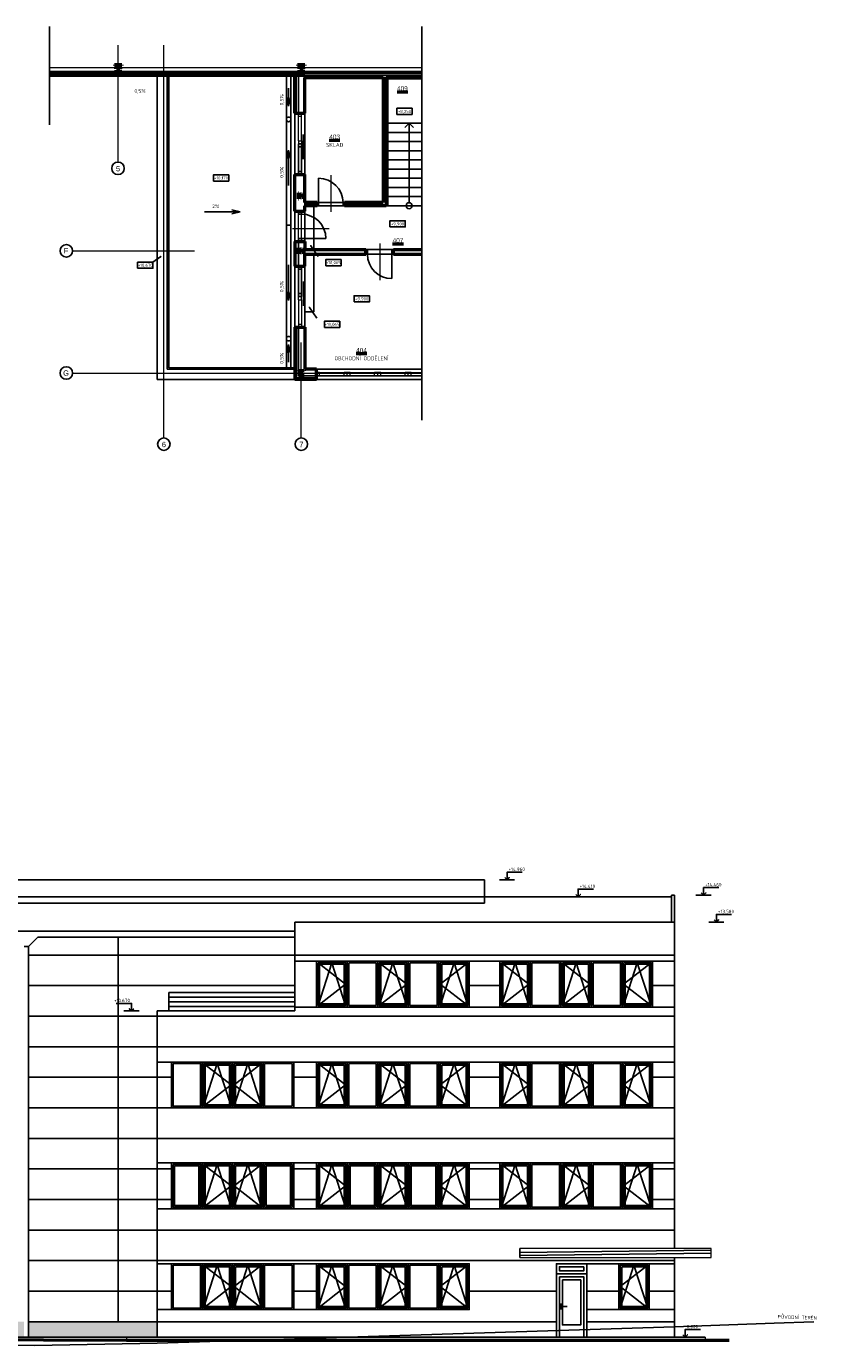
# Model space of a CAD drawing. Header units: millimetres. Extents: x -102634 to 407724, y -68883 to 155589.
# Tile 30 of 80: x 202746 to 228584, y 2710 to 45877. Entities that reach past the tile are written whole.
import ezdxf
from ezdxf.enums import TextEntityAlignment as Align
from ezdxf.lldxf.tags import DXFTag

# ---------------------------------------------------------------- set-up
doc = ezdxf.new("R2010")
doc.units = ezdxf.units.MM
doc.header["$LTSCALE"] = 20
for name, color, linetype, lineweight in [('CKDVERE_', 7, 'Continuous', 25), ('CKDVERE_NADROVINOU', 7, 'DASHDOT', 18), ('CKDVERE_OSY', 8, 'Continuous', 18), ('CKDVERE_PRAH', 7, 'Continuous', 25), ('CKDVERE_ZARUBNE_RAM', 7, 'Continuous', 25), ('CKIZOLACE', 7, 'Continuous', 18), ('CKOKNA', 7, 'Continuous', 18), ('CKPOPISM', 7, 'Continuous', 50), ('CKPOPISM_POPIS', 3, 'Continuous', 25), ('CKRASTR', 7, 'DASHDOT', 18), ('CKRASTR_POPIS', 9, 'Continuous', 25), ('CKSCHODY_PODROVINOU', 7, 'Continuous', 25), ('CKSCHODY_VYSTUP', 7, 'Continuous', 25), ('CKSTENY_NADROVINOU', 7, 'DASHDOT', 25), ('CKSTENY_PODROVINOU', 7, 'Continuous', 25), ('CKSTENY_REZ', 7, 'Continuous', 50), ('CKSTRECHA_PODROVINOU', 7, 'Continuous', 25), ('CKTEXTY_MALE', 8, 'Continuous', 18), ('CSPROFILY_OSY', 9, 'DASHDOT', 18), ('CSPROFILY_REZY', 7, 'Continuous', 50), ('IN_C_TENKA', 7, 'Continuous', 18), ('pohledy', 7, 'Continuous', 25), ('srafy', 7, 'Continuous', 18)]:
    doc.layers.add(name, color=color, linetype=linetype, lineweight=lineweight)
doc.layers.add('CKKOTY_VYS', color=8, linetype='Continuous', lineweight=25, plot=False)
doc.styles.add('Arial', font='arial.ttf', dxfattribs={"width": 0.8})
doc.styles.add('ISO', font='isocp.shx')
doc.styles.get("Standard").update_dxf_attribs({"font": 'isocpeur.ttf'})
tags = doc.linetypes.add('DASH', pattern=[0.75, 0.5, -0.25]).pattern_tags.tags
tags[6:7] = [DXFTag(74, 4), DXFTag(75, 0), DXFTag(340, '0'), DXFTag(46, 0.0), DXFTag(50, 0.0), DXFTag(44, 0.0), DXFTag(45, 0.0)]
tags[4:5] = [DXFTag(74, 4), DXFTag(75, 0), DXFTag(340, '0'), DXFTag(46, 0.0), DXFTag(50, 0.0), DXFTag(44, 0.0), DXFTag(45, 0.0)]
tags = doc.linetypes.add('DASHDOT', pattern=[25.4, 12.7, -6.35, 0, -6.35]).pattern_tags.tags
tags[10:11] = [DXFTag(74, 4), DXFTag(75, 0), DXFTag(340, '0'), DXFTag(46, 0.0), DXFTag(50, 0.0), DXFTag(44, 0.0), DXFTag(45, 0.0)]
tags[8:9] = [DXFTag(74, 4), DXFTag(75, 0), DXFTag(340, '0'), DXFTag(46, 0.0), DXFTag(50, 0.0), DXFTag(44, 0.0), DXFTag(45, 0.0)]
tags[6:7] = [DXFTag(74, 4), DXFTag(75, 0), DXFTag(340, '0'), DXFTag(46, 0.0), DXFTag(50, 0.0), DXFTag(44, 0.0), DXFTag(45, 0.0)]
tags[4:5] = [DXFTag(74, 4), DXFTag(75, 0), DXFTag(340, '0'), DXFTag(46, 0.0), DXFTag(50, 0.0), DXFTag(44, 0.0), DXFTag(45, 0.0)]
tags = doc.linetypes.add('DASHED', pattern=[19.05, 12.7, -6.35]).pattern_tags.tags
tags[6:7] = [DXFTag(74, 4), DXFTag(75, 0), DXFTag(340, '0'), DXFTag(46, 0.0), DXFTag(50, 0.0), DXFTag(44, 0.0), DXFTag(45, 0.0)]
tags[4:5] = [DXFTag(74, 4), DXFTag(75, 0), DXFTag(340, '0'), DXFTag(46, 0.0), DXFTag(50, 0.0), DXFTag(44, 0.0), DXFTag(45, 0.0)]
tags = doc.linetypes.add('DOT', pattern=[6.35, 0, -6.35]).pattern_tags.tags
tags[6:7] = [DXFTag(74, 4), DXFTag(75, 0), DXFTag(340, '0'), DXFTag(46, 0.0), DXFTag(50, 0.0), DXFTag(44, 0.0), DXFTag(45, 0.0)]
tags[4:5] = [DXFTag(74, 4), DXFTag(75, 0), DXFTag(340, '0'), DXFTag(46, 0.0), DXFTag(50, 0.0), DXFTag(44, 0.0), DXFTag(45, 0.0)]
doc.linetypes.add('IZOLACE_POLYSTYREN_EXPANDOVANY', pattern='A,1,[224,CADKON.SHX,S=0.01,R=0,X=-0.5,Y=-1.74],-2', length=3)
tags = doc.linetypes.add('PRERUSENI', pattern='A,60,[100,CADKON.SHX,S=2.5,R=0,X=0,Y=0],-10', length=70).pattern_tags.tags
tags[12:13] = [DXFTag(74, 4), DXFTag(75, 0), DXFTag(340, '0'), DXFTag(46, 0.0), DXFTag(50, 0.0), DXFTag(44, 0.0), DXFTag(45, 0.0)]
doc.dimstyles.new('CADKON', dxfattribs={"dimscale": 100, "dimtxt": 2.2, "dimasz": 2.5, "dimexe": 1.8, "dimexo": 5, "dimgap": 0.6, "dimtad": 1, "dimtoh": 1, "dimdsep": 46, "dimtxsty": 'Standard', "dimblk": 'OBLIQUE', "dimcen": 0.09, "dimclrd": 256, "dimclre": 256, "dimclrt": 256, "dimadec": 1, "dimazin": 2, "dimtfac": 1, "dimtdec": 4, "dimtofl": 0, "dimtmove": 2, "dimatfit": 3, "dimfxl": 1, "dimtolj": 1, "dimtzin": 0, "dimarcsym": 0})

# ---------------------------------------------------------------- blocks, each defined once
blk = doc.blocks.new('_OBLIQUE')
at = {"color": 0, "linetype": 'ByBlock', "transparency": 33554687}
blk.add_line((-0.5, -0.5), (0.5, 0.5), dxfattribs=at)
blk = doc.blocks.new('*U726')
at = {"color": 0, "linetype": 'ByBlock', "lineweight": -2}
blk.add_lwpolyline([(-1.5, 1.5), (0, 0), (1.5, 1.5), (0, 0), (0, 5), (10, 5)], dxfattribs=at)
blk = doc.blocks.new('*U727')
at = {"color": 0, "linetype": 'ByBlock', "lineweight": -2}
blk.add_lwpolyline([(-1.5, 1.5), (0, 0), (1.5, 1.5), (0, 0), (0, 5), (10, 5)], dxfattribs=at)
blk = doc.blocks.new('*U728')
at = {"color": 0, "linetype": 'ByBlock', "lineweight": -2}
blk.add_lwpolyline([(-1.5, 1.5), (0, 0), (1.5, 1.5), (0, 0), (0, 5), (10, 5)], dxfattribs=at)
blk = doc.blocks.new('*U729')
at = {"color": 0, "linetype": 'ByBlock', "lineweight": -2}
blk.add_lwpolyline([(-1.5, 1.5), (0, 0), (1.5, 1.5), (0, 0), (0, 5), (10, 5)], dxfattribs=at)
blk = doc.blocks.new('*U730')
at = {"color": 0, "linetype": 'ByBlock', "lineweight": -2}
blk.add_lwpolyline([(-1.5, 1.5), (0, 0), (1.5, 1.5), (0, 0), (0, 5), (10, 5)], dxfattribs=at)
blk = doc.blocks.new('*U740')
at = {"color": 0, "linetype": 'ByBlock', "lineweight": -2}
blk.add_lwpolyline([(-1.5, 1.5), (0, 0), (1.5, 1.5), (0, 0), (0, 5), (10, 5)], dxfattribs=at)
blk = doc.blocks.new('*U635')
at = {"color": 0, "linetype": 'ByBlock', "lineweight": -2}
blk.add_lwpolyline([(-5, -2), (5, -2), (5, 2), (-5, 2), (-5, -2)], dxfattribs=at)
blk = doc.blocks.new('*U636')
at = {"color": 0, "linetype": 'ByBlock', "lineweight": -2}
blk.add_lwpolyline([(-5, -2), (5, -2), (5, 2), (-5, 2), (-5, -2)], dxfattribs=at)
blk = doc.blocks.new('CK_S_EXT_HEAHEA200')
at = {"transparency": 33554687}
for p, q in [((-100, 95), (100, 95)), ((-100, 95), (-100, 85)), ((-100, 85), (-21.25, 85)), ((-3.25, -67), (-3.25, 67)), ((3.25, -67), (3.25, 67)), ((100, 85), (21.25, 85)), ((100, 95), (100, 85)), ((-100, -95), (-100, -85)), ((-100, -85), (-21.25, -85)), ((-100, -95), (100, -95)), ((100, -85), (21.25, -85)), ((100, -95), (100, -85))]:
    blk.add_line(p, q, dxfattribs=at)
for centre, start, end in [((-21.25, 67), 0, 90), ((21.25, 67), 90, 180), ((-21.25, -67), 270, 0), ((21.25, -67), 180, 270)]:
    blk.add_arc(centre, 18, start, end, dxfattribs=at)
blk = doc.blocks.new('CK_S_EXT_HEAHEA180')
at = {"transparency": 33554687}
for p, q in [((-90, 85.5), (90, 85.5)), ((-90, 85.5), (-90, 76)), ((-90, 76), (-18, 76)), ((-3, -61), (-3, 61)), ((3, -61), (3, 61)), ((90, 76), (18, 76)), ((90, 85.5), (90, 76)), ((-90, -85.5), (-90, -76)), ((-90, -76), (-18, -76)), ((-90, -85.5), (90, -85.5)), ((90, -76), (18, -76)), ((90, -85.5), (90, -76))]:
    blk.add_line(p, q, dxfattribs=at)
for centre, start, end in [((-18, 61), 0, 90), ((18, 61), 90, 180), ((-18, -61), 270, 0), ((18, -61), 180, 270)]:
    blk.add_arc(centre, 15, start, end, dxfattribs=at)
blk = doc.blocks.new('CK_S_EXT_HEAHEA240')
at = {"transparency": 33554687}
for p, q in [((-120, 115), (120, 115)), ((-120, 115), (-120, 103)), ((-120, 103), (-24.75, 103)), ((-3.75, -82), (-3.75, 82)), ((3.75, -82), (3.75, 82)), ((120, 103), (24.75, 103)), ((120, 115), (120, 103)), ((-120, -115), (-120, -103)), ((-120, -103), (-24.75, -103)), ((-120, -115), (120, -115)), ((120, -103), (24.75, -103)), ((120, -115), (120, -103))]:
    blk.add_line(p, q, dxfattribs=at)
for centre, start, end in [((-24.75, 82), 0, 90), ((24.75, 82), 90, 180), ((-24.75, -82), 270, 0), ((24.75, -82), 180, 270)]:
    blk.add_arc(centre, 21, start, end, dxfattribs=at)
blk = doc.blocks.new('CKBL2112015110230', base_point=(99940, -78554))
blk = doc.blocks.new('CKBL2112015110247', base_point=(92233, -78333))
blk = doc.blocks.new('CKBL2112015110257', base_point=(97720, -85448))
blk = doc.blocks.new('CKBL2112715105423', base_point=(216409, 38444))
blk = doc.blocks.new('*U637')
at = {"layer": 'pohledy'}
for p, q in [((2000, 2400), (-2000, 2400)), ((-2000, 2400), (-2000, 900)), ((2000, 900), (2000, 2400)), ((-2000, 900), (2000, 900))]:
    blk.add_line(p, q, dxfattribs=at)
blk = doc.blocks.new('*U638')
at = {"layer": 'pohledy'}
for p, q in [((2500, 2400), (-2500, 2400)), ((-2500, 2400), (-2500, 900)), ((2500, 900), (2500, 2400)), ((-2500, 900), (2500, 900))]:
    blk.add_line(p, q, dxfattribs=at)
blk = doc.blocks.new('*U639')
at = {"layer": 'pohledy'}
for p, q in [((500, 2400), (-500, 2400)), ((-500, 2400), (-500, 900)), ((500, 900), (500, 2400)), ((-500, 900), (500, 900))]:
    blk.add_line(p, q, dxfattribs=at)
blk = doc.blocks.new('*U640')
at = {"layer": 'pohledy'}
for p, q in [((2000, 2400), (-2000, 2400)), ((-2000, 2400), (-2000, 900)), ((2000, 900), (2000, 2400)), ((-2000, 900), (2000, 900))]:
    blk.add_line(p, q, dxfattribs=at)
blk = doc.blocks.new('*U641')
at = {"layer": 'pohledy'}
for p, q in [((2500, 2400), (-2500, 2400)), ((-2500, 2400), (-2500, 900)), ((2500, 900), (2500, 2400)), ((-2500, 900), (2500, 900))]:
    blk.add_line(p, q, dxfattribs=at)
blk = doc.blocks.new('*U642')
at = {"layer": 'pohledy'}
for p, q in [((2500, 2400), (-2500, 2400)), ((-2500, 2400), (-2500, 900)), ((2500, 900), (2500, 2400)), ((-2500, 900), (2500, 900))]:
    blk.add_line(p, q, dxfattribs=at)

msp = doc.modelspace()

# ---------------------------------------------------------------- hatches: boundary and pattern name
at = {"layer": 'srafy'}
h = msp.add_hatch(dxfattribs=at)
h.set_pattern_fill('AR-SAND', color=256, scale=5, style=0)
h.paths.add_polyline_path([(199747, 3490), (193747, 3490), (190821, 3490), (190821, 2990), (202671, 2990), (202671, 3490)])
h.paths.add_polyline_path([(205747, 3490), (202821, 3490), (202821, 2990), (206027, 2990), (207027, 2990), (207027, 3490)])
h.paths.add_polyline_path([(190671, 2990), (190671, 3490), (187747, 3490), (181747, 3490), (181577, 3490), (181577, 2990)])

# ---------------------------------------------------------------- linework, layer by layer
at = {"layer": 'CKDVERE_'}
for p, q in [((211809, 42337), (211809, 41537)), ((212312, 40109), (212312, 40909)), ((211752, 38934), (212552, 38934)), ((214712, 38424), (214712, 37624)), ((211820, 36734), (211820, 37534))]:
    msp.add_line(p, q, dxfattribs=at)
for centre, start, end in [((212312, 40109), 0, 90), ((211752, 38934), 0, 90), ((214712, 38424), 180, 270)]:
    msp.add_arc(centre, 800, start, end, dxfattribs=at)
at = {"layer": 'CKDVERE_NADROVINOU'}
for p, q in [((211652, 38934), (211652, 39734)), ((211752, 38934), (211752, 39734)), ((212312, 40109), (213112, 40109)), ((212312, 40009), (213112, 40009)), ((213912, 38574), (214712, 38574)), ((213912, 38424), (214712, 38424))]:
    msp.add_line(p, q, dxfattribs=at)
at = {"layer": 'CKDVERE_OSY'}
for p, q in [((212712, 41009), (212712, 39809)), ((212660, 39254), (211460, 39254)), ((214312, 38774), (214312, 37574))]:
    msp.add_line(p, q, dxfattribs=at)
at = {"layer": 'CKDVERE_PRAH'}
for p, q in [((211652, 41934), (211652, 41134)), ((211752, 41934), (211752, 41134)), ((211652, 37134), (211652, 37934)), ((211752, 37134), (211752, 37934))]:
    msp.add_line(p, q, dxfattribs=at)
at = {"layer": 'CKDVERE_ZARUBNE_RAM'}
for p, q in [((211652, 42034), (211752, 42034)), ((211652, 41934), (211652, 42034)), ((211652, 42034), (211752, 42034)), ((211752, 41934), (211652, 41934)), ((211752, 42034), (211752, 41934)), ((211752, 41134), (211652, 41134)), ((211652, 41134), (211652, 41034)), ((211652, 41034), (211752, 41034)), ((211652, 41034), (211752, 41034)), ((211752, 41034), (211752, 41134)), ((211652, 39734), (211652, 39834)), ((211652, 39834), (211752, 39834)), ((211752, 39734), (211652, 39734)), ((211752, 39834), (211752, 39734)), ((212262, 40109), (212312, 40109)), ((212262, 40009), (212262, 40109)), ((212312, 40009), (212262, 40009)), ((212312, 40109), (212312, 40009)), ((213162, 40109), (213112, 40109)), ((213112, 40109), (213112, 40009)), ((213112, 40009), (213162, 40009)), ((213162, 40009), (213162, 40109)), ((211752, 38934), (211652, 38934)), ((211652, 38934), (211652, 38834)), ((211752, 38834), (211752, 38934)), ((211652, 38834), (211752, 38834)), ((213912, 38574), (213862, 38574)), ((213862, 38574), (213862, 38424)), ((213862, 38424), (213912, 38424)), ((213912, 38424), (213912, 38574)), ((214712, 38424), (214712, 38574)), ((214712, 38574), (214762, 38574)), ((214762, 38424), (214712, 38424)), ((214762, 38574), (214762, 38424)), ((211652, 38034), (211752, 38034)), ((211652, 37934), (211652, 38034)), ((211752, 38034), (211752, 37934)), ((211752, 37934), (211652, 37934)), ((211752, 37134), (211652, 37134)), ((211652, 37134), (211652, 37034)), ((211752, 37034), (211752, 37134)), ((211652, 37034), (211752, 37034))]:
    msp.add_line(p, q, dxfattribs=at)
at = {"layer": 'CKIZOLACE', "linetype": 'IZOLACE_POLYSTYREN_EXPANDOVANY', "ltscale": 3}
for points in [[(211592, 43034), (211592, 44284)], [(211592, 36034), (211592, 34388), (212247, 34388)]]:
    msp.add_lwpolyline(points, dxfattribs=at)
at = {"layer": 'CKKOTY_VYS'}
for p, q in [((218731, 17952), (218231, 17952)), ((221057, 17398), (220557, 17398)), ((225166, 17448), (224666, 17448)), ((225584, 16570), (225084, 16570)), ((206439, 13660), (205939, 13660)), ((224564, 2990), (224064, 2990))]:
    msp.add_line(p, q, dxfattribs=at)
at = {"layer": 'CKOKNA'}
for p, q in [((211652, 42934), (211652, 43034)), ((211652, 43034), (211752, 43034)), ((211652, 42134), (211652, 42934)), ((211652, 42934), (211752, 42934)), ((211752, 42934), (211752, 43034)), ((211752, 42134), (211752, 42934)), ((211652, 42134), (211652, 42034)), ((211652, 42134), (211752, 42134)), ((211652, 42034), (211752, 42034)), ((211752, 42134), (211752, 42034)), ((211652, 36934), (211652, 37034)), ((211652, 37034), (211752, 37034)), ((211652, 36934), (211652, 36134)), ((211652, 36934), (211752, 36934)), ((211752, 36934), (211752, 37034)), ((211752, 36934), (211752, 36134)), ((211652, 36134), (211752, 36134)), ((211652, 36134), (211652, 36034)), ((211652, 36034), (211752, 36034)), ((211752, 36134), (211752, 36034)), ((212347, 34548), (212247, 34548)), ((212247, 34448), (212247, 34548)), ((212347, 34548), (213147, 34548)), ((212347, 34448), (212347, 34548)), ((213247, 34548), (213147, 34548)), ((213147, 34448), (213147, 34548)), ((213247, 34448), (213247, 34548)), ((213347, 34548), (213247, 34548)), ((213347, 34548), (214147, 34548)), ((213347, 34448), (213347, 34548)), ((214247, 34548), (214147, 34548)), ((214147, 34448), (214147, 34548)), ((214247, 34448), (214247, 34548)), ((214347, 34548), (214247, 34548)), ((214347, 34548), (215147, 34548)), ((214347, 34448), (214347, 34548)), ((215247, 34548), (215147, 34548)), ((215147, 34448), (215147, 34548)), ((215247, 34448), (215247, 34548)), ((215347, 34548), (215247, 34548)), ((215347, 34448), (215347, 34548)), ((215347, 34548), (215688, 34548)), ((212347, 34448), (212247, 34448)), ((212347, 34448), (213147, 34448)), ((213247, 34448), (213147, 34448)), ((213347, 34448), (213247, 34448)), ((213347, 34448), (214147, 34448)), ((214247, 34448), (214147, 34448)), ((214347, 34448), (214247, 34448)), ((214347, 34448), (215147, 34448)), ((215247, 34448), (215147, 34448)), ((215347, 34448), (215247, 34448)), ((215347, 34448), (215688, 34448))]:
    msp.add_line(p, q, dxfattribs=at)
at = {"layer": 'CKRASTR'}
for p, q in [((205747, 41434), (205747, 45266)), ((207247, 32409), (207247, 45266)), ((203501, 44534), (215688, 44534)), ((204259, 38534), (208247, 38534)), ((211747, 32409), (211747, 35534)), ((204259, 34534), (215688, 34534))]:
    msp.add_line(p, q, dxfattribs=at)
at = {"layer": 'CKRASTR_POPIS'}
for centre in [(205747, 41230), (204055, 38534), (204055, 34534), (207247, 32205), (211747, 32205)]:
    msp.add_circle(centre, 204, dxfattribs=at)
at = {"layer": 'CKSCHODY_PODROVINOU'}
for p, q in [((214527, 42709), (215688, 42709)), ((214527, 42709), (215688, 42709)), ((214527, 42409), (215688, 42409)), ((214527, 42109), (215688, 42109)), ((214527, 41809), (215688, 41809)), ((214527, 41509), (215688, 41509)), ((214527, 41209), (215688, 41209)), ((214527, 40909), (215688, 40909)), ((214527, 40609), (215688, 40609)), ((214527, 40309), (215688, 40309)), ((214527, 40009), (215688, 40009))]:
    msp.add_line(p, q, dxfattribs=at)
for points in [[(214527, 42324), (214527, 44209), (215688, 44209)], [(214577, 40009), (214577, 44159), (215688, 44159)], [(214527, 40009), (214527, 40009), (214527, 40009), (214527, 42324)]]:
    msp.add_lwpolyline(points, dxfattribs=at)
at = {"layer": 'CKSCHODY_VYSTUP'}
for q in [(215135, 42568), (215277, 40109), (215418, 42568)]:
    msp.add_line((215277, 42709), q, dxfattribs=at)
for radius in [99.9, 0.000000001]:
    msp.add_circle((215277, 40009), radius, dxfattribs=at)
at = {"layer": 'CKSTENY_NADROVINOU'}
for p, q in [((211532, 38834), (211532, 39834)), ((211862, 38834), (211862, 39834)), ((212262, 40109), (213162, 40109)), ((212262, 40009), (213162, 40009)), ((213862, 38574), (214762, 38574)), ((213862, 38424), (214762, 38424))]:
    msp.add_line(p, q, dxfattribs=at)
at = {"layer": 'CKSTENY_PODROVINOU'}
for p, q in [((207357, 34658), (207357, 44284)), ((207407, 34708), (207407, 44284)), ((211652, 44284), (211532, 44284)), ((211652, 43034), (211652, 44284)), ((211862, 44209), (211862, 44284)), ((215688, 44284), (211862, 44284)), ((214427, 44209), (214527, 44209)), ((211532, 42034), (211532, 43034)), ((211532, 43034), (211862, 43034)), ((211652, 43034), (211532, 43034)), ((211862, 42034), (211862, 43034)), ((211532, 41034), (211532, 42034)), ((211862, 41034), (211862, 42034)), ((211532, 41034), (211862, 41034)), ((211532, 41034), (211862, 41034)), ((211652, 41034), (211532, 41034)), ((211652, 39834), (211532, 39834)), ((211862, 40009), (211862, 40109)), ((211652, 38834), (211652, 38034)), ((211862, 38424), (211862, 38574)), ((211532, 38034), (211532, 37034)), ((211652, 38034), (211532, 38034)), ((211862, 38034), (211862, 37034)), ((211532, 37034), (211532, 36034)), ((211862, 37034), (211862, 36034)), ((211652, 36034), (211532, 36034)), ((211652, 36034), (211652, 34448)), ((207357, 34658), (211532, 34658)), ((207407, 34708), (211532, 34708)), ((212247, 34658), (215688, 34658)), ((211652, 34448), (212247, 34448)), ((212247, 34448), (212247, 34328)), ((212247, 34328), (215688, 34328))]:
    msp.add_line(p, q, dxfattribs=at)
at = {"layer": 'CKSTENY_REZ'}
for p, q in [((203501, 44384), (215688, 44384)), ((203501, 44284), (211862, 44284)), ((211532, 43034), (211532, 44284)), ((211862, 43034), (211862, 44209)), ((211862, 44209), (214427, 44209)), ((214427, 44209), (214427, 40109)), ((214527, 44209), (214527, 40009)), ((214527, 44209), (215688, 44209)), ((211532, 43034), (211862, 43034)), ((211532, 40114), (211532, 41034)), ((211532, 41034), (211862, 41034)), ((211532, 39834), (211532, 41034)), ((211862, 40109), (211862, 41034)), ((211532, 39834), (211862, 39834)), ((212262, 40109), (211862, 40109)), ((212262, 40009), (211862, 40009)), ((211862, 39834), (211862, 40009)), ((212262, 40009), (212262, 40109)), ((214427, 40109), (213162, 40109)), ((213162, 40009), (213162, 40109)), ((214527, 40009), (213162, 40009)), ((211532, 38834), (211532, 38034)), ((211532, 38834), (211862, 38834)), ((211532, 38754), (211532, 38034)), ((211862, 38834), (211862, 38574)), ((211862, 38574), (213862, 38574)), ((211862, 38034), (211862, 38424)), ((211862, 38424), (213862, 38424)), ((213862, 38424), (213862, 38574)), ((214762, 38574), (215688, 38574)), ((214762, 38424), (214762, 38574)), ((214762, 38424), (215688, 38424)), ((211532, 38034), (211862, 38034)), ((211532, 36034), (211862, 36034)), ((211532, 36034), (211532, 34328)), ((211862, 36034), (211862, 34658)), ((212247, 34658), (211862, 34658)), ((212247, 34328), (212247, 34658)), ((212247, 34328), (211532, 34328))]:
    msp.add_line(p, q, dxfattribs=at)
msp.add_lwpolyline([(170493, 2990), (181577, 2990), (206027, 2890), (225758, 2890)], dxfattribs=at)
at = {"layer": 'CKSTRECHA_PODROVINOU', "linetype": 'PRERUSENI'}
for p, q in [((203501, 45877), (203501, 42655)), ((215688, 45877), (215688, 32987))]:
    msp.add_line(p, q, dxfattribs=at)
at = {"layer": 'CKSTRECHA_PODROVINOU'}
for p, q in [((203501, 44284), (207027, 44284)), ((207027, 44284), (207027, 34328)), ((207027, 44284), (211532, 44284)), ((211257, 44284), (211257, 34658)), ((211407, 44284), (211407, 34658)), ((211532, 44284), (215688, 44284)), ((211329, 43852), (211329, 43270)), ((211329, 43270), (211268, 43545)), ((211329, 43270), (211390, 43545)), ((211329, 41831), (211268, 41557)), ((211329, 40667), (211329, 41831)), ((211329, 41831), (211390, 41557)), ((208581, 39809), (209745, 39809)), ((209745, 39809), (209471, 39870)), ((209745, 39809), (209471, 39748)), ((211257, 39371), (211407, 39371)), ((211329, 38075), (211329, 36911)), ((211329, 36911), (211268, 37186)), ((211329, 36911), (211390, 37186)), ((211329, 35473), (211268, 35198)), ((211329, 35473), (211390, 35198)), ((211329, 34890), (211329, 35473)), ((211532, 34328), (207027, 34328)), ((215688, 34448), (211652, 34448))]:
    msp.add_line(p, q, dxfattribs=at)
at = {"layer": 'CKSTRECHA_PODROVINOU', "linetype": 'DASHED'}
for p, q in [((225167, 5834), (218897, 5760)), ((225167, 5734), (218898, 5660))]:
    msp.add_line(p, q, dxfattribs=at)
at = {"layer": 'CKSTRECHA_PODROVINOU'}
for centre in [(211332, 42834), (211332, 35658)]:
    msp.add_circle(centre, 75, dxfattribs=at)
at = {"layer": 'CSPROFILY_OSY'}
for p, q in [((205877, 44499), (205617, 44499)), ((205747, 44624), (205747, 44374)), ((211877, 44499), (211617, 44499)), ((211747, 44624), (211747, 44374)), ((211852, 40334), (211642, 40334)), ((211747, 40224), (211747, 40444)), ((211852, 38534), (211642, 38534)), ((211747, 38424), (211747, 38644)), ((211647, 34534), (211847, 34534)), ((211747, 34438), (211747, 34629))]:
    msp.add_line(p, q, dxfattribs=at)
at = {"layer": 'IN_C_TENKA'}
for p, q in [((225167, 5890), (218897, 5890)), ((225167, 5590), (225167, 5890)), ((218897, 5590), (225167, 5590))]:
    msp.add_line(p, q, dxfattribs=at)
at = {"layer": 'pohledy'}
for p, q in [((212162, 40009), (212162, 38574)), ((212162, 36534), (212162, 38424)), ((211862, 36534), (212162, 36534)), ((217747, 17952), (187747, 17952)), ((217747, 17190), (217747, 17952)), ((187747, 17399), (217747, 17399)), ((223867, 17398), (217747, 17398)), ((223967, 17448), (223867, 17448)), ((223867, 17448), (223867, 16570)), ((223967, 16570), (223967, 17448)), ((187747, 17190), (217747, 17190)), ((223967, 16570), (211532, 16570)), ((211532, 13660), (211532, 16570)), ((223967, 5890), (223967, 16570)), ((181527, 16273), (211532, 16273)), ((203121, 16073), (202821, 15773)), ((203121, 16073), (211532, 16073)), ((202671, 15773), (202821, 15773)), ((202821, 15773), (202821, 2990)), ((211532, 15290), (223967, 15290)), ((207407, 13660), (207407, 14260)), ((207407, 14260), (211532, 14260)), ((207407, 14110), (211532, 14110)), ((207407, 13960), (211532, 13960)), ((207027, 2990), (207027, 13660)), ((207027, 13660), (211532, 13660)), ((207407, 13810), (211532, 13810)), ((211532, 13790), (223967, 13790)), ((207027, 11990), (223967, 11990)), ((207027, 10490), (223967, 10490)), ((207027, 8690), (223967, 8690)), ((207027, 7190), (223967, 7190)), ((218897, 5590), (218897, 5890)), ((207027, 5390), (217247, 5390)), ((220097, 5390), (223967, 5390)), ((221097, 5060), (221097, 5390)), ((223967, 2990), (223967, 5590)), ((221097, 5060), (220097, 5060)), ((220097, 5060), (220097, 2990)), ((221097, 2990), (221097, 5060)), ((207027, 3890), (217247, 3890)), ((220247, 4090), (220247, 3890)), ((220247, 3990), (220447, 3990)), ((221097, 3890), (223967, 3890)), ((202821, 3490), (207027, 3490)), ((170493, 2990), (224967, 2990)), ((206027, 2890), (225758, 2890)), ((220097, 2990), (221097, 2990))]:
    msp.add_line(p, q, dxfattribs=at)
at = {"layer": 'pohledy', "linetype": 'DOT'}
for p, q in [((205747, 3490), (205747, 16073)), ((202821, 15490), (211532, 15490)), ((211532, 15490), (223967, 15490)), ((202821, 14490), (211532, 14490)), ((217247, 14490), (218247, 14490)), ((223247, 14490), (223967, 14490)), ((202821, 13490), (207027, 13490)), ((207027, 13490), (223967, 13490)), ((202821, 12490), (207027, 12490)), ((207027, 12490), (223967, 12490)), ((202821, 11490), (207027, 11490)), ((207027, 11490), (207497, 11490)), ((211497, 11490), (212247, 11490)), ((217247, 11490), (218247, 11490)), ((223247, 11490), (223967, 11490)), ((202821, 10490), (207027, 10490)), ((207027, 10490), (207497, 10490)), ((211497, 10490), (212247, 10490)), ((217247, 10490), (218247, 10490)), ((223247, 10490), (223967, 10490)), ((202821, 9490), (207027, 9490)), ((207027, 9490), (223967, 9490)), ((202821, 8490), (207027, 8490)), ((207027, 8490), (207497, 8490)), ((211497, 8490), (212247, 8490)), ((217247, 8490), (218247, 8490)), ((223247, 8490), (223967, 8490)), ((202821, 7490), (207027, 7490)), ((207027, 7490), (207497, 7490)), ((211497, 7490), (212247, 7490)), ((217247, 7490), (218247, 7490)), ((223247, 7490), (223967, 7490)), ((202821, 6490), (207027, 6490)), ((207027, 6490), (223967, 6490)), ((202821, 5490), (207027, 5490)), ((207027, 5490), (223967, 5490)), ((202821, 4490), (207027, 4490)), ((207027, 4490), (207497, 4490)), ((211497, 4490), (212247, 4490)), ((217247, 4490), (220097, 4490)), ((221097, 4490), (222137, 4490)), ((223137, 4490), (223967, 4490)), ((207027, 3490), (220097, 3490)), ((221097, 3490), (223967, 3490))]:
    msp.add_line(p, q, dxfattribs=at)
at = {"layer": 'pohledy', "linetype": 'DASH', "ltscale": 15}
for p, q in [((212297, 15240), (213197, 14540)), ((212297, 13840), (212747, 15240)), ((212747, 15240), (213197, 13840)), ((214297, 15240), (215197, 14540)), ((214297, 13840), (214747, 15240)), ((214747, 15240), (215197, 13840)), ((217197, 15240), (216297, 14540)), ((216747, 15240), (216297, 13840)), ((217197, 13840), (216747, 15240)), ((218297, 15240), (219197, 14540)), ((218297, 13840), (218747, 15240)), ((218747, 15240), (219197, 13840)), ((220297, 15240), (221197, 14540)), ((220297, 13840), (220747, 15240)), ((220747, 15240), (221197, 13840)), ((223197, 15240), (222297, 14540)), ((222747, 15240), (222297, 13840)), ((223197, 13840), (222747, 15240)), ((213197, 14540), (212297, 13840)), ((215197, 14540), (214297, 13840)), ((216297, 14540), (217197, 13840)), ((219197, 14540), (218297, 13840)), ((221197, 14540), (220297, 13840)), ((222297, 14540), (223197, 13840)), ((208547, 11940), (209447, 11240)), ((208547, 10540), (208997, 11940)), ((208997, 11940), (209447, 10540)), ((210447, 11940), (209547, 11240)), ((209997, 11940), (209547, 10540)), ((210447, 10540), (209997, 11940)), ((212297, 11940), (213197, 11240)), ((212297, 10540), (212747, 11940)), ((212747, 11940), (213197, 10540)), ((214297, 11940), (215197, 11240)), ((214297, 10540), (214747, 11940)), ((214747, 11940), (215197, 10540)), ((217197, 11940), (216297, 11240)), ((216747, 11940), (216297, 10540)), ((217197, 10540), (216747, 11940)), ((218297, 11940), (219197, 11240)), ((218297, 10540), (218747, 11940)), ((218747, 11940), (219197, 10540)), ((220297, 11940), (221197, 11240)), ((220297, 10540), (220747, 11940)), ((220747, 11940), (221197, 10540)), ((223197, 11940), (222297, 11240)), ((222747, 11940), (222297, 10540)), ((223197, 10540), (222747, 11940)), ((209447, 11240), (208547, 10540)), ((209547, 11240), (210447, 10540)), ((213197, 11240), (212297, 10540)), ((215197, 11240), (214297, 10540)), ((216297, 11240), (217197, 10540)), ((219197, 11240), (218297, 10540)), ((221197, 11240), (220297, 10540)), ((222297, 11240), (223197, 10540)), ((208547, 8640), (209447, 7940)), ((208547, 7240), (208997, 8640)), ((208997, 8640), (209447, 7240)), ((210447, 8640), (209547, 7940)), ((209997, 8640), (209547, 7240)), ((210447, 7240), (209997, 8640)), ((212297, 8640), (213197, 7940)), ((212297, 7240), (212747, 8640)), ((212747, 8640), (213197, 7240)), ((214297, 8640), (215197, 7940)), ((214297, 7240), (214747, 8640)), ((214747, 8640), (215197, 7240)), ((217197, 8640), (216297, 7940)), ((216747, 8640), (216297, 7240)), ((217197, 7240), (216747, 8640)), ((218297, 8640), (219197, 7940)), ((218297, 7240), (218747, 8640)), ((218747, 8640), (219197, 7240)), ((220297, 8640), (221197, 7940)), ((220297, 7240), (220747, 8640)), ((220747, 8640), (221197, 7240)), ((223197, 8640), (222297, 7940)), ((222747, 8640), (222297, 7240)), ((223197, 7240), (222747, 8640)), ((209447, 7940), (208547, 7240)), ((209547, 7940), (210447, 7240)), ((213197, 7940), (212297, 7240)), ((215197, 7940), (214297, 7240)), ((216297, 7940), (217197, 7240)), ((219197, 7940), (218297, 7240)), ((221197, 7940), (220297, 7240)), ((222297, 7940), (223197, 7240)), ((208547, 5340), (209447, 4640)), ((208547, 3940), (208997, 5340)), ((208997, 5340), (209447, 3940)), ((210447, 5340), (209547, 4640)), ((209997, 5340), (209547, 3940)), ((210447, 3940), (209997, 5340)), ((212297, 5340), (213197, 4640)), ((212297, 3940), (212747, 5340)), ((212747, 5340), (213197, 3940)), ((214297, 5340), (215197, 4640)), ((214297, 3940), (214747, 5340)), ((214747, 5340), (215197, 3940)), ((217197, 5340), (216297, 4640)), ((216747, 5340), (216297, 3940)), ((217197, 3940), (216747, 5340)), ((223087, 5340), (222187, 4640)), ((222637, 5340), (222187, 3940)), ((223087, 3940), (222637, 5340)), ((209447, 4640), (208547, 3940)), ((209547, 4640), (210447, 3940)), ((213197, 4640), (212297, 3940)), ((215197, 4640), (214297, 3940)), ((216297, 4640), (217197, 3940)), ((222187, 4640), (223087, 3940))]:
    msp.add_line(p, q, dxfattribs=at)
at = {"layer": 'pohledy'}
for points in [[(212247, 15290), (213247, 15290), (213247, 13790), (212247, 13790)], [(212297, 15240), (213197, 15240), (213197, 13840), (212297, 13840)], [(212347, 15190), (213147, 15190), (213147, 13890), (212347, 13890)], [(213247, 15290), (214247, 15290), (214247, 13790), (213247, 13790)], [(213297, 15240), (214197, 15240), (214197, 13840), (213297, 13840)], [(214247, 15290), (215247, 15290), (215247, 13790), (214247, 13790)], [(214297, 15240), (215197, 15240), (215197, 13840), (214297, 13840)], [(214347, 15190), (215147, 15190), (215147, 13890), (214347, 13890)], [(215247, 15290), (216247, 15290), (216247, 13790), (215247, 13790)], [(215297, 15240), (216197, 15240), (216197, 13840), (215297, 13840)], [(216247, 15290), (217247, 15290), (217247, 13790), (216247, 13790)], [(216297, 15240), (217197, 15240), (217197, 13840), (216297, 13840)], [(216347, 15190), (217147, 15190), (217147, 13890), (216347, 13890)], [(218247, 15290), (219247, 15290), (219247, 13790), (218247, 13790)], [(218297, 15240), (219197, 15240), (219197, 13840), (218297, 13840)], [(218347, 15190), (219147, 15190), (219147, 13890), (218347, 13890)], [(219247, 15290), (220247, 15290), (220247, 13790), (219247, 13790)], [(219297, 15240), (220197, 15240), (220197, 13840), (219297, 13840)], [(220247, 15290), (221247, 15290), (221247, 13790), (220247, 13790)], [(220297, 15240), (221197, 15240), (221197, 13840), (220297, 13840)], [(220347, 15190), (221147, 15190), (221147, 13890), (220347, 13890)], [(221247, 15290), (222247, 15290), (222247, 13790), (221247, 13790)], [(221297, 15240), (222197, 15240), (222197, 13840), (221297, 13840)], [(222247, 15290), (223247, 15290), (223247, 13790), (222247, 13790)], [(222297, 15240), (223197, 15240), (223197, 13840), (222297, 13840)], [(222347, 15190), (223147, 15190), (223147, 13890), (222347, 13890)], [(207497, 11990), (208497, 11990), (208497, 10490), (207497, 10490)], [(207547, 11940), (208447, 11940), (208447, 10540), (207547, 10540)], [(208497, 11990), (209497, 11990), (209497, 10490), (208497, 10490)], [(208547, 11940), (209447, 11940), (209447, 10540), (208547, 10540)], [(208597, 11890), (209397, 11890), (209397, 10590), (208597, 10590)], [(209497, 11990), (210497, 11990), (210497, 10490), (209497, 10490)], [(209547, 11940), (210447, 11940), (210447, 10540), (209547, 10540)], [(209597, 11890), (210397, 11890), (210397, 10590), (209597, 10590)], [(210497, 11990), (211497, 11990), (211497, 10490), (210497, 10490)], [(210547, 11940), (211447, 11940), (211447, 10540), (210547, 10540)], [(212247, 11990), (213247, 11990), (213247, 10490), (212247, 10490)], [(212297, 11940), (213197, 11940), (213197, 10540), (212297, 10540)], [(212347, 11890), (213147, 11890), (213147, 10590), (212347, 10590)], [(213247, 11990), (214247, 11990), (214247, 10490), (213247, 10490)], [(213297, 11940), (214197, 11940), (214197, 10540), (213297, 10540)], [(214247, 11990), (215247, 11990), (215247, 10490), (214247, 10490)], [(214297, 11940), (215197, 11940), (215197, 10540), (214297, 10540)], [(214347, 11890), (215147, 11890), (215147, 10590), (214347, 10590)], [(215247, 11990), (216247, 11990), (216247, 10490), (215247, 10490)], [(215297, 11940), (216197, 11940), (216197, 10540), (215297, 10540)], [(216247, 11990), (217247, 11990), (217247, 10490), (216247, 10490)], [(216297, 11940), (217197, 11940), (217197, 10540), (216297, 10540)], [(216347, 11890), (217147, 11890), (217147, 10590), (216347, 10590)], [(218247, 11990), (219247, 11990), (219247, 10490), (218247, 10490)], [(218297, 11940), (219197, 11940), (219197, 10540), (218297, 10540)], [(218347, 11890), (219147, 11890), (219147, 10590), (218347, 10590)], [(219247, 11990), (220247, 11990), (220247, 10490), (219247, 10490)], [(219297, 11940), (220197, 11940), (220197, 10540), (219297, 10540)], [(220247, 11990), (221247, 11990), (221247, 10490), (220247, 10490)], [(220297, 11940), (221197, 11940), (221197, 10540), (220297, 10540)], [(220347, 11890), (221147, 11890), (221147, 10590), (220347, 10590)], [(221247, 11990), (222247, 11990), (222247, 10490), (221247, 10490)], [(221297, 11940), (222197, 11940), (222197, 10540), (221297, 10540)], [(222247, 11990), (223247, 11990), (223247, 10490), (222247, 10490)], [(222297, 11940), (223197, 11940), (223197, 10540), (222297, 10540)], [(222347, 11890), (223147, 11890), (223147, 10590), (222347, 10590)], [(207497, 8690), (208497, 8690), (208497, 7190), (207497, 7190)], [(207547, 8640), (208447, 8640), (208447, 7240), (207547, 7240)], [(208497, 8690), (209497, 8690), (209497, 7190), (208497, 7190)], [(208547, 8640), (209447, 8640), (209447, 7240), (208547, 7240)], [(209497, 8690), (210497, 8690), (210497, 7190), (209497, 7190)], [(209547, 8640), (210447, 8640), (210447, 7240), (209547, 7240)], [(210497, 8690), (211497, 8690), (211497, 7190), (210497, 7190)], [(210547, 8640), (211447, 8640), (211447, 7240), (210547, 7240)], [(212247, 8690), (213247, 8690), (213247, 7190), (212247, 7190)], [(212297, 8640), (213197, 8640), (213197, 7240), (212297, 7240)], [(213247, 8690), (214247, 8690), (214247, 7190), (213247, 7190)], [(213297, 8640), (214197, 8640), (214197, 7240), (213297, 7240)], [(214247, 8690), (215247, 8690), (215247, 7190), (214247, 7190)], [(214297, 8640), (215197, 8640), (215197, 7240), (214297, 7240)], [(215247, 8690), (216247, 8690), (216247, 7190), (215247, 7190)], [(215297, 8640), (216197, 8640), (216197, 7240), (215297, 7240)], [(216247, 8690), (217247, 8690), (217247, 7190), (216247, 7190)], [(216297, 8640), (217197, 8640), (217197, 7240), (216297, 7240)], [(218247, 8690), (219247, 8690), (219247, 7190), (218247, 7190)], [(218297, 8640), (219197, 8640), (219197, 7240), (218297, 7240)], [(219247, 8690), (220247, 8690), (220247, 7190), (219247, 7190)], [(219297, 8640), (220197, 8640), (220197, 7240), (219297, 7240)], [(220247, 8690), (221247, 8690), (221247, 7190), (220247, 7190)], [(220297, 8640), (221197, 8640), (221197, 7240), (220297, 7240)], [(221247, 8690), (222247, 8690), (222247, 7190), (221247, 7190)], [(221297, 8640), (222197, 8640), (222197, 7240), (221297, 7240)], [(222247, 8690), (223247, 8690), (223247, 7190), (222247, 7190)], [(222297, 8640), (223197, 8640), (223197, 7240), (222297, 7240)], [(207597, 8590), (208397, 8590), (208397, 7290), (207597, 7290)], [(208597, 8590), (209397, 8590), (209397, 7290), (208597, 7290)], [(209597, 8590), (210397, 8590), (210397, 7290), (209597, 7290)], [(210597, 8590), (211397, 8590), (211397, 7290), (210597, 7290)], [(212347, 8590), (213147, 8590), (213147, 7290), (212347, 7290)], [(213347, 8590), (214147, 8590), (214147, 7290), (213347, 7290)], [(214347, 8590), (215147, 8590), (215147, 7290), (214347, 7290)], [(215347, 8590), (216147, 8590), (216147, 7290), (215347, 7290)], [(216347, 8590), (217147, 8590), (217147, 7290), (216347, 7290)], [(218347, 8590), (219147, 8590), (219147, 7290), (218347, 7290)], [(220347, 8590), (221147, 8590), (221147, 7290), (220347, 7290)], [(222347, 8590), (223147, 8590), (223147, 7290), (222347, 7290)], [(207497, 5390), (208497, 5390), (208497, 3890), (207497, 3890)], [(207547, 5340), (208447, 5340), (208447, 3940), (207547, 3940)], [(208497, 5390), (209497, 5390), (209497, 3890), (208497, 3890)], [(208547, 5340), (209447, 5340), (209447, 3940), (208547, 3940)], [(208597, 5290), (209397, 5290), (209397, 3990), (208597, 3990)], [(209497, 5390), (210497, 5390), (210497, 3890), (209497, 3890)], [(209547, 5340), (210447, 5340), (210447, 3940), (209547, 3940)], [(209597, 5290), (210397, 5290), (210397, 3990), (209597, 3990)], [(210497, 5390), (211497, 5390), (211497, 3890), (210497, 3890)], [(210547, 5340), (211447, 5340), (211447, 3940), (210547, 3940)], [(212247, 5390), (213247, 5390), (213247, 3890), (212247, 3890)], [(212297, 5340), (213197, 5340), (213197, 3940), (212297, 3940)], [(212347, 5290), (213147, 5290), (213147, 3990), (212347, 3990)], [(213247, 5390), (214247, 5390), (214247, 3890), (213247, 3890)], [(213297, 5340), (214197, 5340), (214197, 3940), (213297, 3940)], [(214247, 5390), (215247, 5390), (215247, 3890), (214247, 3890)], [(214297, 5340), (215197, 5340), (215197, 3940), (214297, 3940)], [(214347, 5290), (215147, 5290), (215147, 3990), (214347, 3990)], [(215247, 5390), (216247, 5390), (216247, 3890), (215247, 3890)], [(215297, 5340), (216197, 5340), (216197, 3940), (215297, 3940)], [(216247, 5390), (217247, 5390), (217247, 3890), (216247, 3890)], [(216297, 5340), (217197, 5340), (217197, 3940), (216297, 3940)], [(216347, 5290), (217147, 5290), (217147, 3990), (216347, 3990)], [(221097, 5390), (220097, 5390), (220097, 5060), (221097, 5060)], [(220997, 5290), (220197, 5290), (220197, 5160), (220997, 5160)], [(222187, 5340), (223087, 5340), (223087, 3940), (222187, 3940)], [(222237, 5290), (223037, 5290), (223037, 3990), (222237, 3990)], [(220197, 4960), (220997, 4960), (220997, 2990), (220197, 2990)], [(220297, 4860), (220897, 4860), (220897, 3390), (220297, 3390)]]:
    msp.add_lwpolyline(points, close=True, dxfattribs=at)
at = {"layer": 'pohledy', "linetype": 'DASHED'}
msp.add_lwpolyline([(173537, 2990), (176630, 2950), (203027, 2710), (207027, 2790), (223967, 3330), (227222, 3440), (228520, 3490)], dxfattribs=at)
at = {"layer": 'srafy'}
for p, q in [((206027, 2890), (181577, 2990)), ((206027, 2990), (206027, 2890)), ((224967, 2990), (224967, 2890))]:
    msp.add_line(p, q, dxfattribs=at)

# ---------------------------------------------------------------- block references
at = {"layer": 'CKKOTY_VYS'}
ref = msp.add_blockref('*U635', (215125, 43096), dxfattribs=dict(at, xscale=50, yscale=50, zscale=50))
ref.add_attrib('Výška', '+8,250', dxfattribs={"layer": '0', "color": 0, "linetype": 'ByBlock', "lineweight": -2, "height": 100, "style": 'ISO'}).set_placement((215125, 43096), align=Align.MIDDLE_CENTER)
ref = msp.add_blockref('*U635', (209120, 40917), dxfattribs=dict(at, xscale=50, yscale=50, zscale=50))
ref.add_attrib('Výška', '+10,170', dxfattribs={"layer": '0', "color": 0, "linetype": 'ByBlock', "lineweight": -2, "height": 100, "style": 'ISO'}).set_placement((209120, 40917), align=Align.MIDDLE_CENTER)
ref = msp.add_blockref('*U635', (214897, 39415), dxfattribs=dict(at, xscale=50, yscale=50, zscale=50))
ref.add_attrib('Výška', '+9,900', dxfattribs={"layer": '0', "color": 0, "linetype": 'ByBlock', "height": 100, "style": 'ISO'}).set_placement((214897, 39415), align=Align.MIDDLE_CENTER)
ref = msp.add_blockref('*U636', (206639, 38062), dxfattribs=dict(at, xscale=50, yscale=50, zscale=50))
ref.add_attrib('Výška', '+10,670', dxfattribs={"layer": '0', "color": 0, "linetype": 'ByBlock', "lineweight": -2, "height": 100, "style": 'ISO'}).set_placement((206639, 38062), align=Align.MIDDLE_CENTER)
ref = msp.add_blockref('*U636', (212798, 38147), dxfattribs=dict(at, xscale=50, yscale=50, zscale=50))
ref.add_attrib('Výška', '+10,065', dxfattribs={"layer": '0', "color": 0, "linetype": 'ByBlock', "lineweight": -2, "height": 100, "style": 'ISO'}).set_placement((212798, 38147), align=Align.MIDDLE_CENTER)
ref = msp.add_blockref('*U635', (213724, 36962), dxfattribs=dict(at, xscale=50, yscale=50, zscale=50))
ref.add_attrib('Výška', '+9,900', dxfattribs={"layer": '0', "color": 0, "linetype": 'ByBlock', "height": 100, "style": 'ISO'}).set_placement((213724, 36962), align=Align.MIDDLE_CENTER)
ref = msp.add_blockref('*U636', (212753, 36129), dxfattribs=dict(at, xscale=50, yscale=50, zscale=50))
ref.add_attrib('Výška', '+10,065', dxfattribs={"layer": '0', "color": 0, "linetype": 'ByBlock', "lineweight": -2, "height": 100, "style": 'ISO'}).set_placement((212753, 36129), align=Align.MIDDLE_CENTER)
ref = msp.add_blockref('*U726', (218481, 17952), dxfattribs=dict(at, xscale=50, yscale=50, zscale=50))
ref.add_attrib('Výška', '+14.960', (218531, 18242), dxfattribs={"layer": '0', "color": 0, "linetype": 'ByBlock', "lineweight": -2, "height": 110})
ref = msp.add_blockref('*U728', (220807, 17398), dxfattribs=dict(at, xscale=50, yscale=50, zscale=50))
ref.add_attrib('Výška', '+14.410', (220857, 17688), dxfattribs={"layer": '0', "color": 0, "linetype": 'ByBlock', "lineweight": -2, "height": 110})
ref = msp.add_blockref('*U727', (224916, 17448), dxfattribs=dict(at, xscale=50, yscale=50, zscale=50))
ref.add_attrib('Výška', '+14.460', (224966, 17738), dxfattribs={"layer": '0', "color": 0, "linetype": 'ByBlock', "lineweight": -2, "height": 110})
ref = msp.add_blockref('*U729', (225334, 16570), dxfattribs=dict(at, xscale=50, yscale=50, zscale=50))
ref.add_attrib('Výška', '+13.580', (225384, 16860), dxfattribs={"layer": '0', "color": 0, "linetype": 'ByBlock', "lineweight": -2, "height": 110})
ref = msp.add_blockref('*U740', (206189, 13660), dxfattribs=dict(at, xscale=-50, yscale=50, zscale=50))
ref.add_attrib('Výška', '+10.670', dxfattribs={"layer": '0', "color": 0, "linetype": 'ByBlock', "lineweight": -2, "height": 110}).set_placement((206139, 13950), align=Align.RIGHT)
ref = msp.add_blockref('*U730', (224314, 2990), dxfattribs=dict(at, xscale=50, yscale=50, zscale=50))
ref.add_attrib('Výška', '0.000', (224364, 3280), dxfattribs={"layer": '0', "color": 0, "linetype": 'ByBlock', "lineweight": -2, "height": 110})
at = {"layer": 'CKPOPISM'}
ref = msp.add_blockref('CKBL2112015110230', (215056, 43770), dxfattribs=dict(at, xscale=0.5, yscale=0.5, zscale=0.5))
ref.add_attrib('CISLO', '%%U409', dxfattribs={"height": 150, "style": 'Arial'}).set_placement((215056, 43770), align=Align.CENTER)
ref = msp.add_blockref('CKBL2112015110247', (212838, 41937), dxfattribs=dict(at, xscale=0.5, yscale=0.5, zscale=0.5))
ref.add_attrib('JMENO', 'SKLAD', dxfattribs={"layer": 'CKPOPISM_POPIS', "height": 125}).set_placement((212838, 41937), align=Align.CENTER)
ref.add_attrib('CISLO', '%%U403', dxfattribs={"height": 150, "style": 'Arial'}).set_placement((212838, 42187), align=Align.CENTER)
ref = msp.add_blockref('CKBL2112715105423', (214912, 38797), dxfattribs=dict(at, xscale=0.5, yscale=0.5, zscale=0.5))
ref.add_attrib('CISLO', '%%U407', dxfattribs={"height": 150, "style": 'Arial'}).set_placement((214912, 38797), align=Align.CENTER)
ref = msp.add_blockref('CKBL2112015110257', (213718, 34953), dxfattribs=dict(at, xscale=0.5, yscale=0.5, zscale=0.5))
ref.add_attrib('JMENO', 'OBCHODNÍ ODDĚLENÍ', dxfattribs={"layer": 'CKPOPISM_POPIS', "height": 125}).set_placement((213718, 34953), align=Align.CENTER)
ref.add_attrib('CISLO', '%%U404', dxfattribs={"height": 150, "style": 'Arial'}).set_placement((213718, 35203), align=Align.CENTER)
at = {"layer": 'CSPROFILY_REZY'}
for name, p, rotation in [('CK_S_EXT_HEAHEA240', (205747, 44499), 180), ('CK_S_EXT_HEAHEA240', (211747, 44499), 180), ('CK_S_EXT_HEAHEA200', (211747, 40334), 90), ('CK_S_EXT_HEAHEA200', (211747, 38534), 90)]:
    msp.add_blockref(name, p, dxfattribs=dict(at, rotation=rotation))
msp.add_blockref('CK_S_EXT_HEAHEA180', (211747, 34534), dxfattribs=at)
at = {"layer": 'pohledy'}
for name, p in [('*U642', (214747, 12890)), ('*U641', (220747, 12890)), ('*U640', (209497, 9590)), ('*U642', (214747, 9590)), ('*U641', (220747, 9590)), ('*U640', (209497, 6290)), ('*U642', (214747, 6290)), ('*U641', (220747, 6290)), ('*U637', (209497, 2990)), ('*U638', (214747, 2990)), ('*U639', (222637, 2990))]:
    msp.add_blockref(name, p, dxfattribs=at)

# ---------------------------------------------------------------- texts
at = {"layer": 'CKRASTR_POPIS', "style": 'Arial', "width": 0.8}
for s, p in [('5', (205747, 41221)), ('F', (204043, 38534)), ('G', (204043, 34534)), ('6', (207247, 32196)), ('7', (211747, 32196))]:
    msp.add_text(s, height=175, dxfattribs=at).set_placement(p, align=Align.MIDDLE)
at = {"layer": 'CKTEXTY_MALE'}
for s, p in [('0,5%', (206283, 43706)), ('2%', (208832, 39934))]:
    msp.add_text(s, height=115, dxfattribs=at).set_placement(p)
for s, rotation, p in [('0,5%', 90, (211160, 43292)), ('0,5%', 90, (211160, 40922)), ('0,5%', 90, (211160, 37182)), ('0,5%', 90, (211160, 34837)), ('PŮVODNÍ TERÉN', 358.2816, (227340, 3597))]:
    msp.add_text(s, height=115, rotation=rotation, dxfattribs=at).set_placement(p)

# ---------------------------------------------------------------- leaders
at = {"layer": 'CKKOTY_VYS'}
for points in [[(212055, 38700), (212298, 38347)], [(207145, 38345), (206889, 38162)], [(212010, 36683), (212253, 36329)]]:
    msp.add_leader(points, dimstyle='CADKON', override={"dimscale": 50, "dimasz": 1, "dimldrblk": 'Dot'}, dxfattribs=at)

doc.saveas('drawing.dxf')
